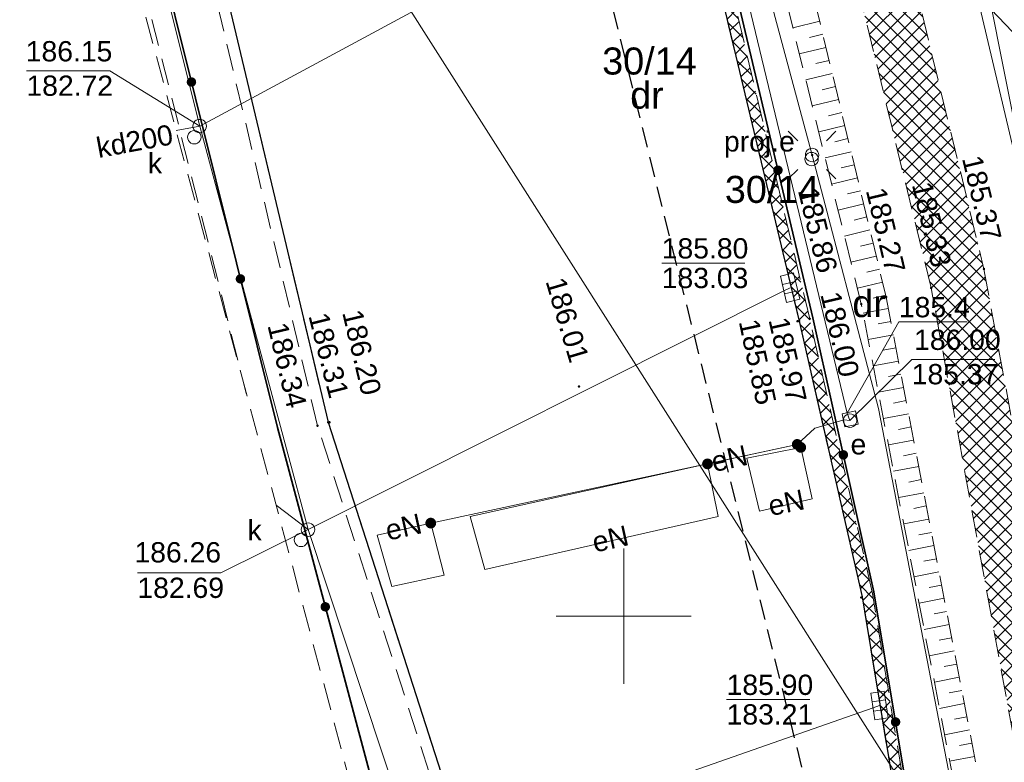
# Model space of a CAD drawing. Extents: x 8014 to 6635291, y -5609 to 5765892.
# Tile 12 of 158: x 6601078 to 6601114, y 5731745 to 5731772. Entities that reach past the tile are written whole.
import ezdxf
from ezdxf.enums import TextEntityAlignment as Align

# ---------------------------------------------------------------- set-up
doc = ezdxf.new("R2010")
doc.units = 0
for name, pattern in [('DASHED', [0.75, 0.5, -0.25]), ('PRZER2-1', [1.5, 1, -0.5]), ('PRZER3-1', [2, 1.5, -0.5])]:
    doc.linetypes.add(name, pattern=pattern)
doc.layers.get('0').update_dxf_attribs({"linetype": 'CONTINUOUS'})
for name, color, linetype in [('A-SZRAF- DROGI', 130, 'CONTINUOUS'), ('a_zieleń', 80, 'CONTINUOUS'), ('RAMKA', 7, 'CONTINUOUS')]:
    doc.layers.add(name, color=color, linetype=linetype)
for name, color, linetype, lineweight in [('a_krawężnik', 7, 'CONTINUOUS', 30), ('EGDE_O', 7, 'CONTINUOUS', 18), ('GESDZI', 7, 'CONTINUOUS', 18), ('GESDZI_O', 7, 'CONTINUOUS', 18), ('GSLKOG', 7, 'CONTINUOUS', 35), ('GSLKRW', 7, 'CONTINUOUS', 25), ('GSPWPS', 7, 'CONTINUOUS', 13), ('GSPWPS_O', 7, 'CONTINUOUS', 13), ('GSSINN', 7, 'CONTINUOUS', 18), ('GSSKOA', 7, 'CONTINUOUS', 18), ('GSSKOD', 7, 'CONTINUOUS', 18), ('GSSZSN', 7, 'CONTINUOUS', 18), ('GUPELA', 7, 'CONTINUOUS', 18), ('GUPIKP', 7, 'CONTINUOUS', 18), ('GUPISN', 7, 'CONTINUOUS', 18), ('GUPISN_O', 7, 'CONTINUOUS', 18), ('GUPIWZ', 7, 'CONTINUOUS', 18), ('GUPIWZ_O', 7, 'CONTINUOUS', 18), ('GUPPRZ_O', 7, 'CONTINUOUS', 18), ('Ramka sekcyjna', 7, 'CONTINUOUS', 18)]:
    doc.layers.add(name, color=color, linetype=linetype, lineweight=lineweight)
for name, color, linetype, lineweight, true_color in [('EGUG_O', 7, 'CONTINUOUS', 18, 0x008000), ('GESUZY_O', 7, 'CONTINUOUS', 18, 0x008000), ('GOSRBG', 4, 'CONTINUOUS', 35, 0x00ffff), ('GULEPR', 1, 'CONTINUOUS', 18, 0xff0000), ('GULEPR_O', 1, 'CONTINUOUS', 18, 0xff0000), ('GULKPR', 7, 'CONTINUOUS', 18, 0x803300), ('GULTPR', 7, 'CONTINUOUS', 18, 0xff9100), ('GUPEUT', 1, 'CONTINUOUS', 18, 0xff0000), ('GUPKKS', 7, 'CONTINUOUS', 18, 0x803300), ('GUPKSD', 7, 'CONTINUOUS', 18, 0x803300), ('SUKP_O', 7, 'CONTINUOUS', 18, 0x803300)]:
    doc.layers.add(name, color=color, linetype=linetype, lineweight=lineweight, true_color=true_color)
doc.styles.add('Arial', font='arial.ttf')
doc.styles.add('GEOS_050', font='GEOS_050', dxfattribs={"oblique": 15, "height": 2.5})

# ---------------------------------------------------------------- blocks, each defined once
blk = doc.blocks.new('D_GUPKSD1_1')
at = {"color": 0}
blk.add_lwpolyline([(0, 0.25), (0.064705, 0.241481), (0.125, 0.216506), (0.176777, 0.176777), (0.216506, 0.125), (0.241481, 0.064705), (0.25, 0), (0.241481, -0.064705), (0.216506, -0.125), (0.176777, -0.176777), (0.125, -0.216506), (0.064705, -0.241481), (0, -0.25), (-0.064705, -0.241481), (-0.125, -0.216506), (-0.176777, -0.176777), (-0.216506, -0.125), (-0.241481, -0.064705), (-0.25, 0), (-0.241481, 0.064705), (-0.216506, 0.125), (-0.176777, 0.176777), (-0.125, 0.216506), (-0.064705, 0.241481)], close=True, dxfattribs=at)
blk = doc.blocks.new('D_GUPIWZ1_1')
at = {"color": 0}
blk.add_lwpolyline([(0, 0.25), (0.064705, 0.241481), (0.125, 0.216506), (0.176777, 0.176777), (0.216506, 0.125), (0.241481, 0.064705), (0.25, 0), (0.241481, -0.064705), (0.216506, -0.125), (0.176777, -0.176777), (0.125, -0.216506), (0.064705, -0.241481), (0, -0.25), (-0.064705, -0.241481), (-0.125, -0.216506), (-0.176777, -0.176777), (-0.216506, -0.125), (-0.241481, -0.064705), (-0.25, 0), (-0.241481, 0.064705), (-0.216506, 0.125), (-0.176777, 0.176777), (-0.125, 0.216506), (-0.064705, 0.241481)], close=True, dxfattribs=at)
blk = doc.blocks.new('D_GUPKKS1')
at = {"color": 0}
blk.add_lwpolyline([(0.5, -0.25), (-0.5, -0.25), (-0.5, 0.25), (0.5, 0.25)], close=True, dxfattribs=at)
for points in [[(-0.175, -0.25), (-0.175, 0.25)], [(0.175, -0.25), (0.175, 0.25)]]:
    blk.add_lwpolyline(points, dxfattribs=at)
blk = doc.blocks.new('D_GUPIWZ1_2')
at = {"color": 0}
blk.add_lwpolyline([(-0.25, -0.25), (0.25, -0.25), (0.25, 0.25), (-0.25, 0.25)], close=True, dxfattribs=at)
blk = doc.blocks.new('D_GUPEUT1')
blk.add_hatch(color=0).paths.add_polyline_path([(-0.2, 0), (-0.193185, -0.051764), (-0.173205, -0.1), (-0.141421, -0.141421), (-0.1, -0.173205), (-0.051764, -0.193185), (0, -0.2), (0.051764, -0.193185), (0.1, -0.173205), (0.141421, -0.141421), (0.173205, -0.1), (0.193185, -0.051764), (0.2, 0), (0.193185, 0.051764), (0.173205, 0.1), (0.141421, 0.141421), (0.1, 0.173205), (0.051764, 0.193185), (0, 0.2), (-0.051764, 0.193185), (-0.1, 0.173205), (-0.141421, 0.141421), (-0.173205, 0.1), (-0.193185, 0.051764)])
blk = doc.blocks.new('D_GUPIKP1_1')
at = {"color": 0}
blk.add_lwpolyline([(0, 0.25), (0.064705, 0.241481), (0.125, 0.216506), (0.176777, 0.176777), (0.216506, 0.125), (0.241481, 0.064705), (0.25, 0), (0.241481, -0.064705), (0.216506, -0.125), (0.176777, -0.176777), (0.125, -0.216506), (0.064705, -0.241481), (0, -0.25), (-0.064705, -0.241481), (-0.125, -0.216506), (-0.176777, -0.176777), (-0.216506, -0.125), (-0.241481, -0.064705), (-0.25, 0), (-0.241481, 0.064705), (-0.216506, 0.125), (-0.176777, 0.176777), (-0.125, 0.216506), (-0.064705, 0.241481)], close=True, dxfattribs=at)
blk = doc.blocks.new('D_GSPWPS1')
blk.add_hatch(color=0).paths.add_polyline_path([(-0.045, 0), (-0.043467, -0.011647), (-0.038971, -0.0225), (-0.03182, -0.03182), (-0.0225, -0.038971), (-0.011647, -0.043467), (0, -0.045), (0.011647, -0.043467), (0.0225, -0.038971), (0.03182, -0.03182), (0.038971, -0.0225), (0.043467, -0.011647), (0.045, 0), (0.043467, 0.011647), (0.038971, 0.0225), (0.03182, 0.03182), (0.0225, 0.038971), (0.011647, 0.043467), (0, 0.045), (-0.011647, 0.043467), (-0.0225, 0.038971), (-0.03182, 0.03182), (-0.038971, 0.0225), (-0.043467, 0.011647)])
blk = doc.blocks.new('D_GUPISN1')
at = {"color": 0}
blk.add_lwpolyline([(0, 0.25), (0.064705, 0.241481), (0.125, 0.216506), (0.176777, 0.176777), (0.216506, 0.125), (0.241481, 0.064705), (0.25, 0), (0.241481, -0.064705), (0.216506, -0.125), (0.176777, -0.176777), (0.125, -0.216506), (0.064705, -0.241481), (0, -0.25), (-0.064705, -0.241481), (-0.125, -0.216506), (-0.176777, -0.176777), (-0.216506, -0.125), (-0.241481, -0.064705), (-0.25, 0), (-0.241481, 0.064705), (-0.216506, 0.125), (-0.176777, 0.176777), (-0.125, 0.216506), (-0.064705, 0.241481)], close=True, dxfattribs=at)
blk = doc.blocks.new('D_KOLO')
blk.add_hatch(color=0).paths.add_polyline_path([(-0.175, 0), (-0.169037, -0.045293), (-0.151554, -0.0875), (-0.123744, -0.123744), (-0.0875, -0.151554), (-0.045293, -0.169037), (0, -0.175), (0.045293, -0.169037), (0.0875, -0.151554), (0.123744, -0.123744), (0.151554, -0.0875), (0.169037, -0.045293), (0.175, 0), (0.169037, 0.045293), (0.151554, 0.0875), (0.123744, 0.123744), (0.0875, 0.151554), (0.045293, 0.169037), (0, 0.175), (-0.045293, 0.169037), (-0.0875, 0.151554), (-0.123744, 0.123744), (-0.151554, 0.0875), (-0.169037, 0.045293)])
blk = doc.blocks.new('D_GUPELA2')
blk.add_hatch(color=0).paths.add_polyline_path([(-0.001087, 0.044987), (0.011881, 0.043403), (0.021281, 0.03965), (0.030065, 0.033482), (0.038133, 0.023893), (0.043117, 0.012881), (0.044986, 0.001113), (0.044323, -0.007777), (0.040557, -0.019497), (0.033417, -0.030138), (0.024849, -0.037517), (0.013788, -0.042836), (0.002013, -0.044955), (-0.00982, -0.043916), (-0.020466, -0.040077), (-0.029541, -0.033946), (-0.036867, -0.025804), (-0.04187, -0.01649), (-0.04461, -0.005909), (-0.044532, 0.006476), (-0.041285, 0.017903), (-0.034764, 0.028574), (-0.024479, 0.03776), (-0.013449, 0.042943)])
at = {"color": 0}
for points in [[(-0.883883, 0.883883), (-0.53033, 0.53033)], [(0.883883, 0.883883), (0.53033, 0.53033)], [(-0.883883, -0.883883), (-0.53033, -0.53033)], [(0.883883, -0.883883), (0.53033, -0.53033)]]:
    blk.add_lwpolyline(points, dxfattribs=at)
blk = doc.blocks.new('D_GUPELA1')
at = {"color": 0}
blk.add_lwpolyline([(0, 0.25), (0.064705, 0.241481), (0.125, 0.216506), (0.176777, 0.176777), (0.216506, 0.125), (0.241481, 0.064705), (0.25, 0), (0.241481, -0.064705), (0.216506, -0.125), (0.176777, -0.176777), (0.125, -0.216506), (0.064705, -0.241481), (0, -0.25), (-0.064705, -0.241481), (-0.125, -0.216506), (-0.176777, -0.176777), (-0.216506, -0.125), (-0.241481, -0.064705), (-0.25, 0), (-0.241481, 0.064705), (-0.216506, 0.125), (-0.176777, 0.176777), (-0.125, 0.216506), (-0.064705, 0.241481)], close=True, dxfattribs=at)
blk = doc.blocks.new('nowy blok')
for p, q in [((60924.052, 46689.369), (60923.359, 46679.717)), ((60924.11, 46679.722), (60924.052, 46689.369)), ((60924.113, 46678.026), (60924.052, 46689.369)), ((60924.11, 46679.722), (60923.359, 46679.717)), ((60924.11, 46679.722), (60924.86, 46679.726)), ((60924.306, 46637.515), (60924.289, 46648.581))]:
    blk.add_line(p, q)
blk.add_lwpolyline([(60923.33, 46639.414), (60923.33, 46643.222), (60925.425, 46639.398), (60925.425, 46643.222)])
blk.add_circle((60924.27, 46663.324), 14.743)
at = {"color": 7, "style": 'GEOS_050', "oblique": 15}
for s, p in [('SZKIC ORIE', (60913.447, 46645.699)), ('NTACYJNY', (60924.439, 46645.699))]:
    blk.add_text(s, height=1.2586, dxfattribs=at).set_placement(p)

msp = doc.modelspace()

# ---------------------------------------------------------------- hatches: boundary and pattern name
at = {"layer": 'A-SZRAF- DROGI', "linetype": 'ByBlock', "lineweight": 0}
h = msp.add_hatch(dxfattribs=at)
h.set_pattern_fill('ANSI37', color=253, scale=3, style=0)
h.set_pattern_definition([(45, (3365827.47042, 2822255.7523), (-0.265165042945, 0.265165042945), []), (135, (3365827.47042, 2822255.7523), (-0.265165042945, -0.265165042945), [])])
h.paths.add_polyline_path([(6601164.801, 5731825.446), (6601168.791, 5731826.948), (6601168.821, 5731824.474), (6601166.454, 5731823.503)])
edge = h.paths.add_edge_path()
edge.add_line((6601172.476, 5731825.895), (6601172.411, 5731828.026))
edge.add_line((6601172.411, 5731828.026), (6601173.992, 5731828.189))
edge.add_arc((6601186.035, 5732243.68), 415.666, 268.33976, 269.91165)
edge.add_line((6601185.394, 5731828.015), (6601205.043, 5731828.193))
edge.add_line((6601205.043, 5731828.193), (6601225.232, 5731828.343))
edge.add_line((6601225.232, 5731828.343), (6601245.168, 5731828.586))
edge.add_line((6601245.168, 5731828.586), (6601245.543, 5731828.59))
edge.add_line((6601245.543, 5731828.59), (6601246.884, 5731826.594))
edge.add_line((6601246.884, 5731826.594), (6601221.79, 5731826.309))
edge.add_line((6601221.79, 5731826.309), (6601205.136, 5731826.031))
edge.add_line((6601205.136, 5731826.031), (6601185.273, 5731825.848))
edge.add_line((6601185.273, 5731825.848), (6601173.834, 5731826.053))
edge.add_line((6601173.834, 5731826.053), (6601172.476, 5731825.895))
edge = h.paths.add_edge_path()
edge.add_line((6601111.994, 5731733.86), (6601109.203, 5731750.836))
edge.add_line((6601109.203, 5731750.836), (6601106.88, 5731760.994))
edge.add_line((6601106.88, 5731760.994), (6601102.557, 5731779.174))
edge.add_line((6601102.557, 5731779.174), (6601096.809, 5731802.335))
edge.add_line((6601096.809, 5731802.335), (6601093.394, 5731815.076))
edge.add_arc((6601112.891, 5731821.407), 20.499, 186.6456, 197.9903, ccw=False)
edge.add_arc((6601104.1, 5731821.197), 11.772, 157.0931, 190.5857, ccw=False)
edge.add_line((6601093.257, 5731825.779), (6601095.519, 5731824.743))
edge.add_line((6601095.519, 5731824.743), (6601101.325, 5731802.801))
edge.add_line((6601101.325, 5731802.801), (6601106.886, 5731780.522))
edge.add_line((6601106.886, 5731780.522), (6601111.376, 5731762.136))
edge.add_line((6601111.376, 5731762.136), (6601116.585, 5731733.745))
edge.add_line((6601116.585, 5731733.745), (6601117.929, 5731724.497))
edge.add_line((6601117.929, 5731724.497), (6601120.175, 5731712.999))
edge.add_line((6601120.175, 5731712.999), (6601122.074, 5731714.127))
edge.add_line((6601122.074, 5731714.127), (6601119.954, 5731724.963))
edge.add_line((6601119.954, 5731724.963), (6601118.634, 5731734.045))
edge.add_line((6601118.634, 5731734.045), (6601113.329, 5731762.836))
edge.add_line((6601113.329, 5731762.836), (6601108.915, 5731781.012))
edge.add_line((6601108.915, 5731781.012), (6601103.286, 5731803.464))
edge.add_line((6601103.286, 5731803.464), (6601098.333, 5731822.44))
edge.add_line((6601098.333, 5731822.44), (6601100.26, 5731826.8))
edge.add_line((6601100.26, 5731826.8), (6601104.18, 5731826.61))
edge.add_line((6601104.18, 5731826.61), (6601124.59, 5731825.705))
edge.add_arc((6601125.61, 5731847.683), 22.002, 254.8648, 267.342, ccw=False)
edge.add_line((6601119.866, 5731826.445), (6601114.202, 5731827.977))
edge.add_arc((6601110.334, 5731814.504), 14.017, 73.981, 84.7293)
edge.add_line((6601111.621, 5731828.462), (6601104.31, 5731828.801))
edge.add_line((6601104.31, 5731828.801), (6601098.736, 5731829.044))
edge.add_arc((6601099.468, 5731836.321), 7.313, 237.4214, 264.2566, ccw=False)
edge.add_line((6601095.53, 5731830.158), (6601092.874, 5731826.011))
edge.add_arc((6601101.918, 5731821.944), 9.917, 155.786, 175.0174)
edge.add_arc((6601112.86, 5731821.402), 20.868, 176.144, 198.0523)
edge.add_line((6601093.019, 5731814.935), (6601096.416, 5731802.213))
edge.add_line((6601096.416, 5731802.213), (6601102.139, 5731779.125))
edge.add_line((6601102.139, 5731779.125), (6601106.492, 5731760.912))
edge.add_line((6601106.492, 5731760.912), (6601108.825, 5731750.719))
edge.add_line((6601108.825, 5731750.719), (6601111.607, 5731733.785))
edge.add_line((6601111.607, 5731733.785), (6601115.11, 5731713.014))
edge.add_line((6601115.11, 5731713.014), (6601115.783, 5731710.389))
edge.add_line((6601115.783, 5731710.389), (6601116.123, 5731710.591))
edge.add_line((6601116.123, 5731710.591), (6601115.488, 5731713.094))
edge.add_line((6601115.488, 5731713.094), (6601113.741, 5731723.477))
edge.add_line((6601113.741, 5731723.477), (6601111.994, 5731733.86))
at = {"layer": 'a_zieleń', "transparency": 33554687}
h = msp.add_hatch(dxfattribs=at)
h.set_pattern_fill('ANSI31', color=256, scale=2, angle=0.5416)
h.set_pattern_definition([(45.54155787, (6600987.53512, 5732094.77134), (-0.1784396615, 0.175097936), [])])
edge = h.paths.add_edge_path()
edge.add_line((6601184.523, 5731785.715), (6601184.767, 5731785.473))
edge.add_line((6601184.767, 5731785.473), (6601208.79, 5731802.27))
edge.add_line((6601208.79, 5731802.27), (6601211.05, 5731814.48))
edge.add_line((6601211.05, 5731814.48), (6601142.151, 5731813.823))
edge.add_arc((6601143.698, 5731819.102), 5.501, 253.6603, 270.5475)
edge.add_line((6601143.751, 5731813.601), (6601191.034, 5731814.053))
edge.add_arc((6601191.122, 5731812.113), 1.942, 359.8374, 92.594, ccw=False)
edge.add_line((6601193.063, 5731812.108), (6601193.074, 5731811.004))
edge.add_line((6601193.074, 5731811.004), (6601197.383, 5731811.045))
edge.add_line((6601197.383, 5731811.045), (6601197.425, 5731806.621))
edge.add_line((6601197.425, 5731806.621), (6601199.732, 5731806.642))
edge.add_line((6601199.732, 5731806.642), (6601199.803, 5731799.171))
edge.add_line((6601199.803, 5731799.171), (6601197.516, 5731797.165))
edge.add_line((6601197.516, 5731797.165), (6601194.216, 5731797.133))
edge.add_line((6601194.216, 5731797.133), (6601194.251, 5731793.47))
edge.add_arc((6601191.538, 5731793.658), 2.72, 281.0894, 356.0358, ccw=False)
edge.add_line((6601192.061, 5731790.989), (6601185.152, 5731786.156))
edge.add_arc((71774552.687, -87417922.681), 113685689.918, 124.97904394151, 124.97904432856)
h.paths.add_polyline_path([(6601204.906, 5731809.178), (6601202.577, 5731808.579), (6601203.741, 5731808.879)], flags=16)

# ---------------------------------------------------------------- linework, layer by layer
at = {"layer": 'a_krawężnik', "color": 0, "linetype": 'DASHED', "ltscale": 1.5}
msp.add_lwpolyline([(6601112.584, 5731720.399), (6601086.501, 5731824.98)], dxfattribs=at)
at = {"layer": 'GESDZI', "color": 8, "linetype": 'Continuous', "lineweight": 18, "elevation": 10.22}
for points in [[(6601132.58, 5731748.95), (6601116.48, 5731769.41), (6601113.06, 5731773), (6601109.62, 5731787.8), (6601133.79, 5731749.79)], [(6601118.71, 5731730.59), (6601088.45, 5731778.16), (6601099.14, 5731784.77), (6601108.78, 5731777.49), (6601113.06, 5731773), (6601122.53, 5731732.95)], [(6601113.06, 5731773), (6601116.48, 5731769.41), (6601132.58, 5731748.95), (6601137.76, 5731742.36), (6601137.33, 5731742.1), (6601122.53, 5731732.95)]]:
    msp.add_lwpolyline(points, close=True, dxfattribs=at)
msp.add_lwpolyline([(6601081.813, 5731774.049), (6601088.45, 5731778.16), (6601118.71, 5731730.59), (6601099.11, 5731718.46), (6601094.879, 5731725.11)], dxfattribs=at)
at = {"layer": 'GOSRBG', "color": 8, "linetype": 'PRZER2-1', "lineweight": 18, "elevation": 10.04}
msp.add_lwpolyline([(6601299.084, 5731734.247), (6601325.67, 5731736.853), (6601330.011, 5731849.566), (6601060.655, 5731853.302), (6601096.398, 5731719.42), (6601107.997, 5731690.995)], close=True, dxfattribs=at)
at = {"layer": 'GSLKOG', "color": 8, "linetype": 'Continuous', "lineweight": 35, "elevation": 10.18}
for points in [[(6601070.991, 5731820.276), (6601076.855, 5731798.011), (6601082.638, 5731775.249), (6601087.186, 5731756.972), (6601094.599, 5731729.227), (6601103.004, 5731705.233), (6601108.723, 5731691.159)], [(6601093.89, 5731815.126), (6601096.878, 5731802.386), (6601102.695, 5731779.243), (6601106.993, 5731761.035), (6601109.26, 5731750.894), (6601112.087, 5731733.879), (6601114.981, 5731719.163), (6601117.632, 5731710.491), (6601122.623, 5731696.121), (6601123.256, 5731694.449)]]:
    msp.add_lwpolyline(points, dxfattribs=at)
at = {"layer": 'GSLKRW', "color": 8, "linetype": 'Continuous', "lineweight": 25, "elevation": 10.18}
for points in [[(6601078.991, 5731784.621), (6601075.721, 5731797.681), (6601068.865, 5731822.676), (6601068.666, 5731823.43), (6601066.819, 5731830.186, -0.094262), (6601066.573, 5731832.979), (6601066.795, 5731835.349, -0.220759), (6601067.476, 5731836.097, -0.495048), (6601068.611, 5731835.494), (6601069.708, 5731832.019), (6601070.002, 5731831.054), (6601071.971, 5731824.327), (6601072.226, 5731823.381), (6601078.996, 5731798.445), (6601084.692, 5731775.585), (6601089.064, 5731757.171), (6601097.767, 5731730.148), (6601105.781, 5731706.258), (6601110.17, 5731692.516), (6601110.512, 5731691.564)], [(6601163.688, 5731830.576), (6601144.991, 5731830.954), (6601138.955, 5731831.329), (6601135.625, 5731831.867), (6601124.29, 5731833.877), (6601114.794, 5731835.466, 0.145569), (6601100.298, 5731834.204, 0.059681), (6601096.742, 5731831.841), (6601095.53, 5731830.158), (6601092.874, 5731826.011, 0.08411), (6601092.039, 5731822.805, 0.095885), (6601093.019, 5731814.935), (6601096.416, 5731802.213), (6601102.139, 5731779.125), (6601106.492, 5731760.912), (6601108.825, 5731750.719), (6601111.607, 5731733.785)]]:
    msp.add_lwpolyline(points, format="xyb", dxfattribs=at)
at = {"layer": 'GSSINN', "color": 8, "linetype": 'PRZER2-1', "lineweight": 18, "elevation": 10.3}
for points in [[(6601078.991, 5731784.621), (6601075.721, 5731797.681), (6601068.865, 5731822.676), (6601068.666, 5731823.43), (6601067.353, 5731828.232), (6601067.498, 5731828.273), (6601070.411, 5731829.096), (6601070.563, 5731829.139), (6601071.971, 5731824.327), (6601072.226, 5731823.381), (6601078.996, 5731798.445), (6601084.692, 5731775.585), (6601089.064, 5731757.171), (6601097.767, 5731730.148), (6601105.781, 5731706.258), (6601110.17, 5731692.516), (6601110.512, 5731691.564)], [(6601109.771, 5731691.397), (6601109.431, 5731692.286), (6601104.218, 5731705.77), (6601105.343, 5731706.143), (6601097.408, 5731729.946), (6601088.67, 5731757.041), (6601084.273, 5731775.549), (6601078.624, 5731798.28), (6601071.582, 5731824.308), (6601069.009, 5731823.509), (6601076.078, 5731797.779), (6601081.806, 5731774.975), (6601086.035, 5731758.238)]]:
    msp.add_lwpolyline(points, dxfattribs=at)
for points in [[(6601092.874, 5731826.011, 0.08411), (6601092.039, 5731822.805, 0.095885), (6601093.019, 5731814.935), (6601096.416, 5731802.213), (6601102.139, 5731779.125), (6601106.492, 5731760.912), (6601108.825, 5731750.719), (6601111.607, 5731733.785), (6601115.11, 5731713.014), (6601116.018, 5731709.472), (6601120.628, 5731695.374), (6601121.147, 5731693.972)], [(6601121.512, 5731694.054), (6601120.965, 5731695.515), (6601116.391, 5731709.532), (6601115.488, 5731713.094), (6601111.994, 5731733.86), (6601109.203, 5731750.836), (6601106.88, 5731760.994), (6601102.557, 5731779.174), (6601096.809, 5731802.335), (6601093.394, 5731815.076, -0.049541), (6601092.529, 5731819.035, -0.147188), (6601093.257, 5731825.779)]]:
    msp.add_lwpolyline(points, format="xyb", dxfattribs=at)
at = {"layer": 'GSSKOA', "color": 8, "linetype": 'PRZER3-1', "lineweight": 18, "elevation": 10.18}
msp.add_lwpolyline([(6601078.991, 5731784.621), (6601075.721, 5731797.681), (6601068.865, 5731822.676), (6601068.666, 5731823.43), (6601066.819, 5731830.186, -0.094262), (6601066.573, 5731832.979), (6601066.795, 5731835.349, -0.220759), (6601067.476, 5731836.097, -0.495048), (6601068.611, 5731835.494), (6601069.708, 5731832.019), (6601070.002, 5731831.054), (6601071.971, 5731824.327), (6601072.226, 5731823.381), (6601078.996, 5731798.445), (6601084.692, 5731775.585), (6601089.064, 5731757.171), (6601097.767, 5731730.148), (6601105.781, 5731706.258), (6601110.17, 5731692.516), (6601110.512, 5731691.564)], format="xyb", dxfattribs=at)
msp.add_lwpolyline([(6601093.019, 5731814.935), (6601096.416, 5731802.213), (6601102.139, 5731779.125), (6601106.492, 5731760.912), (6601108.825, 5731750.719), (6601111.607, 5731733.785), (6601115.11, 5731713.014), (6601116.018, 5731709.472), (6601120.628, 5731695.374), (6601121.147, 5731693.972)], dxfattribs=at)
at = {"layer": 'GSSKOD', "color": 8, "linetype": 'PRZER2-1', "lineweight": 18, "elevation": 10.18}
msp.add_lwpolyline([(6601095.53, 5731830.158, 0.117629), (6601098.736, 5731829.044), (6601104.31, 5731828.801), (6601124.732, 5731827.854, -0.030836), (6601130.648, 5731827.54, -0.042728), (6601137.917, 5731825.976, 0.06379), (6601144.262, 5731824.822), (6601124.59, 5731825.705), (6601104.18, 5731826.61), (6601100.26, 5731826.8), (6601098.333, 5731822.44), (6601103.286, 5731803.464), (6601104.47, 5731798.59), (6601105.83, 5731798.99), (6601106.94, 5731794.8), (6601105.48, 5731794.52), (6601108.915, 5731781.012), (6601113.329, 5731762.836), (6601118.634, 5731734.045), (6601119.954, 5731724.963), (6601122.415, 5731712.383), (6601127.52, 5731695.613), (6601127.584, 5731695.429)], format="xyb", dxfattribs=at)
msp.add_lwpolyline([(6601125.584, 5731694.976), (6601125.542, 5731695.099), (6601120.37, 5731711.998), (6601117.929, 5731724.497), (6601116.585, 5731733.745), (6601111.376, 5731762.136), (6601106.886, 5731780.522), (6601101.325, 5731802.801), (6601095.519, 5731824.743), (6601093.257, 5731825.779)], dxfattribs=at)
at = {"layer": 'GSSZSN', "color": 8, "linetype": 'PRZER2-1', "lineweight": 18, "elevation": 10.06}
for points in [[(6601095.216, 5731818.95), (6601096.439, 5731814.538), (6601099.786, 5731802.596), (6601105.288, 5731780.146), (6601109.709, 5731761.799), (6601115.139, 5731733.574), (6601119.429, 5731711.358), (6601125.048, 5731694.995), (6601125.091, 5731694.864)], [(6601124.346, 5731694.696), (6601124.28, 5731694.895), (6601118.713, 5731710.987), (6601114.221, 5731733.454), (6601108.79, 5731761.541), (6601104.256, 5731779.833), (6601098.711, 5731802.063), (6601095.583, 5731814.334), (6601095.216, 5731818.95), (6601099.786, 5731802.596), (6601105.288, 5731780.146), (6601109.709, 5731761.799), (6601115.139, 5731733.574), (6601119.429, 5731711.358), (6601125.048, 5731694.995), (6601125.091, 5731694.864)]]:
    msp.add_lwpolyline(points, dxfattribs=at)
at = {"layer": 'GSSZSN', "color": 8, "linetype": 'Continuous', "lineweight": 18, "elevation": 10.06}
for points in [[(6601107.252, 5731771.997), (6601106.258, 5731771.757)], [(6601107.368, 5731771.515), (6601106.872, 5731771.395)], [(6601107.484, 5731771.032), (6601106.496, 5731770.794)], [(6601107.6, 5731770.55), (6601107.108, 5731770.431)], [(6601107.717, 5731770.068), (6601106.735, 5731769.831)], [(6601107.833, 5731769.585), (6601107.344, 5731769.467)], [(6601107.949, 5731769.103), (6601106.974, 5731768.868)], [(6601108.065, 5731768.621), (6601107.579, 5731768.503)], [(6601108.181, 5731768.138), (6601107.213, 5731767.905)], [(6601108.298, 5731767.656), (6601107.815, 5731767.539)], [(6601108.414, 5731767.173), (6601107.451, 5731766.942)], [(6601108.53, 5731766.691), (6601108.05, 5731766.576)], [(6601108.646, 5731766.209), (6601107.69, 5731765.978)], [(6601108.763, 5731765.726), (6601108.286, 5731765.612)], [(6601108.879, 5731765.244), (6601107.929, 5731765.015)], [(6601108.995, 5731764.762), (6601108.522, 5731764.648)], [(6601109.111, 5731764.279), (6601108.168, 5731764.052)], [(6601109.228, 5731763.797), (6601108.757, 5731763.684)], [(6601109.344, 5731763.315), (6601108.406, 5731763.089)], [(6601109.46, 5731762.832), (6601108.993, 5731762.72)], [(6601109.576, 5731762.35), (6601108.645, 5731762.126)], [(6601109.692, 5731761.868), (6601109.228, 5731761.756)], [(6601109.789, 5731761.381), (6601108.856, 5731761.202)], [(6601109.883, 5731760.894), (6601109.416, 5731760.804)], [(6601109.977, 5731760.407), (6601109.044, 5731760.227)], [(6601110.071, 5731759.92), (6601109.604, 5731759.83)], [(6601110.164, 5731759.432), (6601109.232, 5731759.253)], [(6601110.258, 5731758.945), (6601109.792, 5731758.856)], [(6601110.352, 5731758.458), (6601109.421, 5731758.279)], [(6601110.445, 5731757.971), (6601109.98, 5731757.881)], [(6601110.539, 5731757.484), (6601109.609, 5731757.305)], [(6601110.633, 5731756.996), (6601110.168, 5731756.907)], [(6601110.727, 5731756.509), (6601109.798, 5731756.33)], [(6601110.82, 5731756.022), (6601110.356, 5731755.933)], [(6601110.914, 5731755.535), (6601109.986, 5731755.356)], [(6601111.008, 5731755.047), (6601110.544, 5731754.958)], [(6601111.102, 5731754.56), (6601110.174, 5731754.382)], [(6601111.195, 5731754.073), (6601110.732, 5731753.984)], [(6601111.289, 5731753.586), (6601110.363, 5731753.408)], [(6601111.383, 5731753.099), (6601110.92, 5731753.01)], [(6601111.477, 5731752.611), (6601110.551, 5731752.433)], [(6601111.57, 5731752.124), (6601111.108, 5731752.035)], [(6601111.664, 5731751.637), (6601110.739, 5731751.459)], [(6601111.758, 5731751.15), (6601111.296, 5731751.061)], [(6601111.851, 5731750.663), (6601110.928, 5731750.485)], [(6601111.945, 5731750.175), (6601111.484, 5731750.087)], [(6601112.039, 5731749.688), (6601111.116, 5731749.511)], [(6601112.133, 5731749.201), (6601111.672, 5731749.112)], [(6601112.226, 5731748.714), (6601111.305, 5731748.536)], [(6601112.32, 5731748.226), (6601111.859, 5731748.138)], [(6601112.414, 5731747.739), (6601111.493, 5731747.562)], [(6601112.508, 5731747.252), (6601112.047, 5731747.164)], [(6601112.601, 5731746.765), (6601111.681, 5731746.588)], [(6601112.695, 5731746.278), (6601112.235, 5731746.189)], [(6601112.789, 5731745.79), (6601111.87, 5731745.614)], [(6601112.883, 5731745.303), (6601112.423, 5731745.215)], [(6601112.976, 5731744.816), (6601112.058, 5731744.639)]]:
    msp.add_lwpolyline(points, dxfattribs=at)
at = {"layer": 'GULEPR', "color": 8, "linetype": 'Continuous', "lineweight": 18, "elevation": 10.14}
for points in [[(6601098.52, 5731800.94), (6601099.31, 5731797.68), (6601102.72, 5731784.65), (6601105.07, 5731774.12), (6601106.97, 5731767.05), (6601109.43, 5731757.68), (6601112.37, 5731742.44), (6601113.72, 5731732.62), (6601118.91, 5731709.62), (6601123.13, 5731699.01), (6601124.672, 5731694.769)], [(6601100.43, 5731790.3), (6601100.42, 5731790.07), (6601108.27, 5731757.5), (6601108.37, 5731757.23)], [(6601108.37, 5731757.23), (6601108.16, 5731757.26), (6601107.07, 5731756.95), (6601106.42, 5731756.35)], [(6601106.42, 5731756.35), (6601092.86, 5731753.44)], [(6601106.42, 5731756.35), (6601103.1, 5731755.63)], [(6601106.42, 5731756.35), (6601106.55, 5731756.24)]]:
    msp.add_lwpolyline(points, dxfattribs=at)
for points in [[(6601106.55, 5731756.24), (6601106.97, 5731754.34), (6601105.02, 5731753.88), (6601104.56, 5731755.84)], [(6601103.1, 5731755.63), (6601103.5, 5731753.69), (6601094.86, 5731751.73), (6601094.32, 5731753.68)], [(6601092.86, 5731753.44), (6601093.36, 5731751.51), (6601091.42, 5731751.1), (6601090.88, 5731753)]]:
    msp.add_lwpolyline(points, close=True, dxfattribs=at)
at = {"layer": 'GULKPR', "color": 8, "linetype": 'Continuous', "lineweight": 18, "elevation": 10.14}
for points in [[(6601075.36, 5731804.56), (6601079.76, 5731786.31), (6601084.31, 5731768.12), (6601088.32, 5731753.2), (6601092.46, 5731740.74), (6601096.97, 5731727.67), (6601099.41, 5731716.512)], [(6601102.405, 5731777.87), (6601102.177, 5731777.747), (6601084.31, 5731768.12)], [(6601083.439, 5731767.959), (6601084.31, 5731768.12)], [(6601106.155, 5731762.145), (6601105.925, 5731762.03), (6601088.32, 5731753.2)], [(6601087.139, 5731754.102), (6601088.32, 5731753.2)], [(6601109.465, 5731746.695), (6601109.224, 5731746.611), (6601092.46, 5731740.74)]]:
    msp.add_lwpolyline(points, dxfattribs=at)
at = {"layer": 'GULTPR', "color": 8, "linetype": 'Continuous', "lineweight": 18, "elevation": 10.14}
msp.add_lwpolyline([(6601111.15, 5731821.94), (6601111.17, 5731821.47), (6601120.21, 5731800.99), (6601120.35, 5731800.77), (6601119.93, 5731800.58), (6601109.71, 5731793.7), (6601109.48, 5731793.6), (6601109.56, 5731793.21), (6601112.1, 5731780.04), (6601115.511, 5731762.976), (6601118.33, 5731747.41), (6601121.57, 5731731.74), (6601125.41, 5731712.13), (6601127.57, 5731700.87), (6601128.634, 5731695.666)], dxfattribs=at)
at = {"layer": 'GUPPRZ_O', "color": 8, "linetype": 'Continuous', "lineweight": 13, "elevation": 10.8, "flags": 128}
for points in [[(6601084.31, 5731768.12), (6601080.981, 5731770.163), (6601077.901, 5731770.163)], [(6601101.407, 5731763.052), (6601104.487, 5731763.052)], [(6601108.27, 5731757.5), (6601110.183, 5731760.879), (6601112.703, 5731760.879)], [(6601108.37, 5731757.23), (6601110.657, 5731759.495), (6601113.737, 5731759.495)], [(6601088.32, 5731753.2), (6601085.087, 5731751.596), (6601082.007, 5731751.596)], [(6601103.807, 5731746.914), (6601106.887, 5731746.914)]]:
    msp.add_lwpolyline(points, dxfattribs=at)
at = {"layer": 'Ramka sekcyjna', "color": 8, "linetype": 'Continuous', "lineweight": 18, "elevation": 100, "flags": 128}
for points in [[(6601100, 5731750), (6601100, 5731752.5)], [(6601102.5, 5731750), (6601097.5, 5731750)], [(6601102.5, 5731750), (6601097.5, 5731750)], [(6601100, 5731750), (6601100, 5731747.5)]]:
    msp.add_lwpolyline(points, dxfattribs=at)

# ---------------------------------------------------------------- block references
at = {"layer": 'GSLKOG', "color": 8, "linetype": 'Continuous', "lineweight": 35}
for p, rotation in [((6601084.006, 5731769.75, 10.18), 283.9735291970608), ((6601084.006, 5731769.75, 10.18), 283.9735291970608), ((6601105.706, 5731766.489, 10.18), 283.2815546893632), ((6601105.706, 5731766.489, 10.18), 283.2815546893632), ((6601085.818, 5731762.471, 10.18), 283.9735291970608), ((6601085.818, 5731762.471, 10.18), 283.9735291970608), ((6601108.127, 5731755.964, 10.18), 282.6011727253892), ((6601108.127, 5731755.964, 10.18), 282.6011727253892), ((6601088.957, 5731750.345, 10.18), 284.9590480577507), ((6601088.957, 5731750.345, 10.18), 284.9590480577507), ((6601110.059, 5731746.086, 10.18), 279.4333786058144), ((6601110.059, 5731746.086, 10.18), 279.4333786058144)]:
    msp.add_blockref('D_KOLO', p, dxfattribs=dict(at, rotation=rotation))
at = {"layer": 'GSPWPS', "color": 8, "linetype": 'Continuous', "lineweight": 13}
for p in [(6601113.329, 5731762.836, 10.08), (6601111.376, 5731762.136, 10.08), (6601109.709, 5731761.799, 10.08), (6601108.79, 5731761.541, 10.08), (6601106.88, 5731760.994, 10.08), (6601106.43, 5731760.905, 10.08), (6601106.492, 5731760.912, 10.08), (6601098.345, 5731758.488, 10.08), (6601088.67, 5731757.041, 10.08), (6601089.064, 5731757.171, 10.08), (6601089.111, 5731757.168, 10.08), (6601108.787, 5731750.689, 10.08)]:
    msp.add_blockref('D_GSPWPS1', p, dxfattribs=at)
at = {"layer": 'GUPELA', "color": 8, "linetype": 'Continuous', "lineweight": 18}
for name, p in [('D_GUPELA2', (6601106.97, 5731767.05, 10.15)), ('D_GUPELA1', (6601106.97, 5731767.05, 10.16))]:
    msp.add_blockref(name, p, dxfattribs=at)
at = {"layer": 'GUPEUT', "color": 8, "linetype": 'Continuous', "lineweight": 18}
for p in [(6601106.42, 5731756.35, 10.16), (6601106.55, 5731756.24, 10.16), (6601103.1, 5731755.63, 10.16), (6601092.86, 5731753.44, 10.16)]:
    msp.add_blockref('D_GUPEUT1', p, dxfattribs=at)
at = {"layer": 'GUPIKP', "color": 8, "linetype": 'Continuous', "lineweight": 18}
msp.add_blockref('D_GUPIKP1_1', (6601108.37, 5731757.23, 10.16), dxfattribs=at)
at = {"layer": 'GUPISN', "color": 8, "linetype": 'Continuous', "lineweight": 18}
msp.add_blockref('D_GUPISN1', (6601106.95, 5731766.9, 10.16), dxfattribs=at)
at = {"layer": 'GUPIWZ', "color": 8, "linetype": 'Continuous', "lineweight": 18}
for p in [(6601084.11, 5731767.71, 10.18), (6601088.06, 5731752.82, 10.18)]:
    msp.add_blockref('D_GUPIWZ1_1', p, dxfattribs=at)
at = {"layer": 'GUPIWZ', "color": 8, "linetype": 'Continuous', "lineweight": 18, "rotation": 11.53984047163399}
msp.add_blockref('D_GUPIWZ1_2', (6601108.377, 5731757.292, 10.18), dxfattribs=at)
at = {"layer": 'GUPKKS', "color": 8, "linetype": 'Continuous', "lineweight": 18}
for p, rotation in [((6601106.155, 5731762.145, 10.16), 283.2748799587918), ((6601109.465, 5731746.695, 10.16), 278.1171035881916)]:
    msp.add_blockref('D_GUPKKS1', p, dxfattribs=dict(at, rotation=rotation))
at = {"layer": 'GUPKSD', "color": 8, "linetype": 'Continuous', "lineweight": 18}
for p in [(6601084.31, 5731768.12, 10.16), (6601088.32, 5731753.2, 10.16)]:
    msp.add_blockref('D_GUPKSD1_1', p, dxfattribs=at)
at = {"layer": 'RAMKA', "color": 7, "xscale": 0.8116052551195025, "yscale": 0.8116052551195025, "zscale": 0.8116052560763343}
msp.add_blockref('nowy blok', (6551625.815, 5693855.149, -1.135), dxfattribs=at)

# ---------------------------------------------------------------- texts
at = {"layer": 'EGDE_O', "color": 8, "linetype": 'Continuous', "lineweight": 0, "style": 'Arial'}
msp.add_text('30/14', height=1, dxfattribs=at).set_placement((6601100.951, 5731770.027, 10.8), align=Align.CENTER)
at = {"layer": 'EGUG_O', "color": 8, "linetype": 'Continuous', "lineweight": 0, "style": 'Arial'}
msp.add_text('dr', height=1, dxfattribs=at).set_placement((6601100.861, 5731768.765, 10.8), align=Align.CENTER)
at = {"layer": 'GESDZI_O', "color": 8, "linetype": 'Continuous', "lineweight": 0, "style": 'Arial'}
msp.add_text('30/14', height=1, dxfattribs=at).set_placement((6601105.49, 5731765.28, 10.8), align=Align.CENTER)
at = {"layer": 'GESUZY_O', "color": 8, "linetype": 'Continuous', "lineweight": 0, "style": 'Arial'}
msp.add_text('dr', height=1, dxfattribs=at).set_placement((6601109.08, 5731761.059, 10.8), align=Align.CENTER)
at = {"layer": 'GSPWPS_O', "color": 8, "linetype": 'Continuous', "lineweight": 0, "style": 'Arial'}
for s, rotation, p in [('185.37', 283.548, (6601112.512, 5731766.927, 10.8)), ('185.86', 283.6108, (6601106.441, 5731765.744, 10.8)), ('185.27', 283.548, (6601108.954, 5731765.741, 10.8)), ('185.33', 283.548, (6601110.657, 5731765.957, 10.8)), ('186.01', 286.542, (6601097.102, 5731762.385, 10.8)), ('186.00', 283.2226, (6601107.271, 5731761.899, 10.8)), ('186.31', 284.2075, (6601088.33, 5731761.11, 10.8)), ('186.20', 283.3563, (6601089.579, 5731761.228, 10.8)), ('186.34', 283.3563, (6601086.814, 5731760.753, 10.8)), ('185.85', 282.0684, (6601104.253, 5731760.892, 10.8)), ('185.97', 282.583, (6601105.353, 5731760.957, 10.8))]:
    msp.add_text(s, height=0.75, rotation=rotation, dxfattribs=at).set_placement(p)
at = {"layer": 'GULEPR_O', "color": 8, "linetype": 'Continuous', "lineweight": 0, "style": 'Arial'}
for rotation, p in [(12.2361, (6601103.991, 5731755.465, 10.8)), (11.3653, (6601106.09, 5731753.831, 10.8)), (12.5288, (6601091.934, 5731752.934, 10.8)), (12.5219, (6601099.586, 5731752.493, 10.8))]:
    msp.add_text('eN', height=0.75, rotation=rotation, dxfattribs=at).set_placement(p, align=Align.CENTER)
at = {"layer": 'GUPISN_O', "color": 8, "linetype": 'Continuous', "lineweight": 0, "style": 'Arial'}
msp.add_text('proj.e', height=0.75, dxfattribs=at).set_placement((6601106.33, 5731767.18, 10.8), align=Align.RIGHT)
at = {"layer": 'GUPIWZ_O', "color": 8, "linetype": 'Continuous', "lineweight": 0, "style": 'Arial'}
for s, p in [('k', (6601082.918, 5731766.377, 10.8)), ('e', (6601108.975, 5731755.979, 10.8)), ('k', (6601086.604, 5731752.805, 10.8))]:
    msp.add_text(s, height=0.75, dxfattribs=at).set_placement(p, align=Align.RIGHT)
at = {"layer": 'GUPPRZ_O', "color": 8, "linetype": 'Continuous', "lineweight": 0, "style": 'Arial'}
for s, p in [('186.15', (6601077.875, 5731770.513, 10.8)), ('182.72', (6601077.901, 5731769.24, 10.8)), ('185.80', (6601101.407, 5731763.225, 10.8)), ('183.03', (6601101.407, 5731762.13, 10.8)), ('185.4', (6601110.183, 5731761.051, 10.8)), ('186.00', (6601110.744, 5731759.844, 10.8)), ('185.37', (6601110.657, 5731758.573, 10.8)), ('186.26', (6601081.898, 5731751.986, 10.8)), ('182.69', (6601082.007, 5731750.673, 10.8)), ('185.90', (6601103.807, 5731747.086, 10.8)), ('183.21', (6601103.807, 5731745.991, 10.8))]:
    msp.add_text(s, height=0.75, dxfattribs=at).set_placement(p)
at = {"layer": 'SUKP_O', "color": 8, "linetype": 'Continuous', "lineweight": 0, "style": 'Arial'}
msp.add_text('kd200', height=0.75, rotation=10.4679, dxfattribs=at).set_placement((6601081.971, 5731767.198, 10.8), align=Align.CENTER)

doc.saveas('drawing.dxf')
